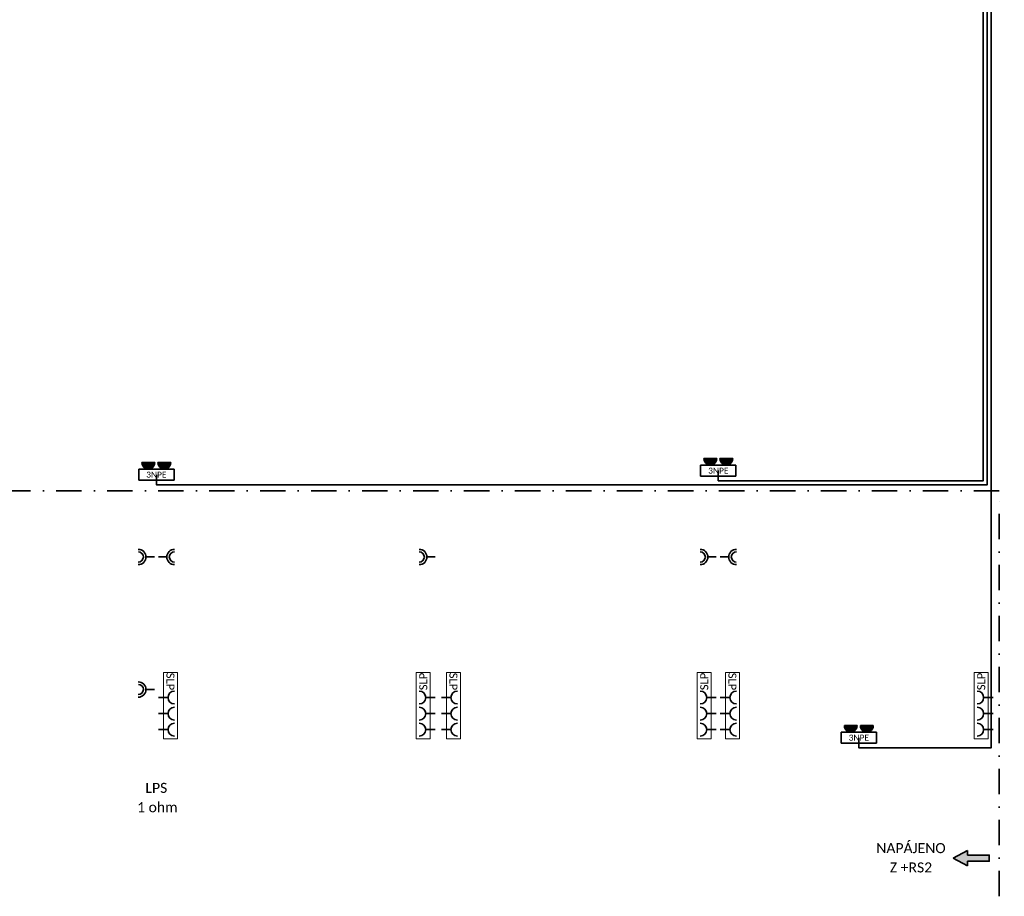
# Model space of a CAD drawing. Header units: millimetres. Extents: x 888143 to 1496244, y -180350 to -113621.
# Tile 3 of 11: x 925895 to 950425, y -180300 to -158469. Entities that reach past the tile are written whole.
import ezdxf
from ezdxf.enums import TextEntityAlignment as Align

# ---------------------------------------------------------------- set-up
doc = ezdxf.new("R2010")
doc.units = ezdxf.units.MM
doc.header["$LTSCALE"] = 50
doc.linetypes.add('DASHED2', pattern=[9.525, 6.35, -3.175])
doc.linetypes.add('ČERCHOVANÁ', pattern=[25.4, 12.7, -6.35, 0, -6.35])
for name, color, linetype, lineweight in [('E-LPS', 1, 'Continuous', 35), ('E-p_vo', 7, 'Continuous', 35), ('E-přístroje', 7, 'Continuous', 35), ('E-rámečky', 4, 'DASHED2', 13), ('E-sipky', 7, 'Continuous', 35), ('E-texty', 7, 'Continuous', 35), ('E-zásuvky', 7, 'Continuous', 35)]:
    doc.layers.add(name, color=color, linetype=linetype, lineweight=lineweight)
doc.styles.get("Standard").update_dxf_attribs({"font": 'CALIBRI.TTF'})

# ---------------------------------------------------------------- blocks, each defined once
blk = doc.blocks.new('Zásuvková skříň 400V')
at = {"color": 0, "linetype": 'ByBlock'}
for p, q in [((-20, 150), (-180, 150)), ((180, 150), (20, 150))]:
    blk.add_line(p, q, dxfattribs=at)
for p, q in [((-220, 70), (220, 70)), ((-220, -70), (-220, 70)), ((220, 70), (220, -70)), ((220, -70), (-220, -70))]:
    blk.add_line(p, q)
for centre, major_axis, start_param, end_param in [((-100, 150), (-56.6, 56.6), 0.785398, 3.926991), ((-100, 150), (-53.2, 53.2), 0.785398, 3.926991), ((-100, 150), (-48.9, -48.9), -0.785398, 2.356194), ((-100, 150), (-44.7, -44.7), -0.785398, 2.356194), ((-100, 150), (-40.4, -40.4), -0.785398, 2.356194), ((-100, 150), (-36.2, 36.2), 0.785398, 3.926991), ((-100, 150), (-31.9, 31.9), 0.785398, 3.926991), ((-100, 150), (-27.7, 27.7), 0.785398, 3.926991), ((-100, 150), (-23.4, -23.4), -0.785398, 2.356194), ((-100, 150), (-19.1, 19.1), 0.785398, 3.926991), ((-100, 150), (-14.9, -14.9), -0.785398, 2.356194), ((-100, 150), (-10.6, 10.6), 0.785398, 3.926991), ((-100, 150), (-6.39, -6.39), -0.785398, 2.356194), ((-100, 150), (-2.13, 2.13), 0.785398, 3.926991), ((100, 150), (-56.6, 56.6), 0.785398, 3.926991), ((100, 150), (-53.2, 53.2), 0.785398, 3.926991), ((100, 150), (-48.9, -48.9), -0.785398, 2.356194), ((100, 150), (-44.7, -44.7), -0.785398, 2.356194), ((100, 150), (-40.4, -40.4), -0.785398, 2.356194), ((100, 150), (-36.2, 36.2), 0.785398, 3.926991), ((100, 150), (-31.9, 31.9), 0.785398, 3.926991), ((100, 150), (-27.7, 27.7), 0.785398, 3.926991), ((100, 150), (-23.4, -23.4), -0.785398, 2.356194), ((100, 150), (-19.1, 19.1), 0.785398, 3.926991), ((100, 150), (-14.9, -14.9), -0.785398, 2.356194), ((100, 150), (-10.6, 10.6), 0.785398, 3.926991), ((100, 150), (-6.39, -6.39), -0.785398, 2.356194), ((100, 150), (-2.13, 2.13), 0.785398, 3.926991)]:
    blk.add_ellipse(centre, major_axis=major_axis, ratio=1, start_param=start_param, end_param=end_param, dxfattribs=at)
blk.add_text('3NPE', height=75).set_placement((0, 0), align=Align.MIDDLE_CENTER)
blk = doc.blocks.new('Dvojzásuvka')
at = {"color": 0, "linetype": 'ByBlock'}
blk.add_line((0, 0), (0, 105), dxfattribs=at)
for radius, end in [(95.3, 0), (63.5, 359.4974)]:
    blk.add_arc((0, 200), radius, 180, end, dxfattribs=at)
blk = doc.blocks.new('4 rámeček')
at = {"layer": 'E-rámečky', "color": 0, "ltscale": 10}
blk.add_lwpolyline([(412.5, -87.5), (412.5, 87.5), (-412.5, 87.5), (-412.5, -87.5)], close=True, dxfattribs=at)
blk = doc.blocks.new('Zásuvka 1F')
at = {"color": 0, "linetype": 'ByBlock'}
blk.add_line((0, 120), (0, 0), dxfattribs=at)
blk.add_arc((0, 200), 80, 180, 0, dxfattribs=at)
blk = doc.blocks.new('*U22', base_point=(137, -160))
at = {"linetype": 'ByBlock'}
blk.add_hatch(color=0, dxfattribs=at).paths.add_polyline_path([(410, -66), (410, -122), (137, -122), (137, -199), (410, -199), (410, -255), (586, -160)])
at = {"color": 0, "linetype": 'ByBlock'}
for p, q in [((586, -160), (410, -66)), ((410, -122), (410, -66)), ((586, -160), (410, -255)), ((410, -199), (410, -255))]:
    blk.add_line(p, q, dxfattribs=at)
blk.add_lwpolyline([(410, -199), (137, -199), (137, -122), (410, -122)], dxfattribs=at)

msp = doc.modelspace()

# ---------------------------------------------------------------- linework, layer by layer
at = {"layer": 'E-p_vo'}
for points in [[(929300, -169800), (929300, -170050), (950000, -170050), (950000, -130250), (979900, -130250), (979900, -124250)], [(943300, -169700), (943300, -169950), (949900, -169950), (949900, -130150), (979850, -130150), (979850, -124250)], [(946800, -176350), (946800, -176600), (950100, -176600), (950100, -176600), (950100, -130350), (979950, -130350), (979950, -124250)]]:
    msp.add_lwpolyline(points, dxfattribs=at)
at = {"layer": 'E-p_vo', "linetype": 'ČERCHOVANÁ'}
msp.add_lwpolyline([(950300, -180300), (950300, -170200), (918200, -170200)], dxfattribs=at)

# ---------------------------------------------------------------- block references
at = {"layer": 'E-přístroje', "xscale": 2, "yscale": 2, "zscale": 2}
for p in [(929300, -169800), (943300, -169700), (946800, -176350)]:
    msp.add_blockref('Zásuvková skříň 400V', p, dxfattribs=at)
at = {"layer": 'E-rámečky', "xscale": 2, "yscale": 2, "zscale": 2}
for p, rotation in [((929650, -175550), 270), ((935950, -175550), 90), ((936700, -175550), 270), ((942950, -175550), 90), ((943650, -175550), 270), ((949850, -175550), 90)]:
    msp.add_blockref('4 rámeček', p, dxfattribs=dict(at, rotation=rotation))
at = {"layer": 'E-sipky', "xscale": -2, "yscale": 2, "zscale": 2}
msp.add_blockref('*U22', (950050, -179350), dxfattribs=at)
at = {"layer": 'E-zásuvky', "xscale": 2, "yscale": 2, "zscale": 2}
for name, p, rotation in [('Dvojzásuvka', (929250, -171850), 90), ('Dvojzásuvka', (929350, -171850), 270), ('Dvojzásuvka', (936250, -171850), 90), ('Dvojzásuvka', (943250, -171850), 90), ('Dvojzásuvka', (943350, -171850), 270), ('Dvojzásuvka', (929250, -175150), 90), ('Zásuvka 1F', (929350, -175350), 270), ('Zásuvka 1F', (936250, -175350), 90), ('Zásuvka 1F', (936400, -175350), 270), ('Zásuvka 1F', (943250, -175350), 90), ('Zásuvka 1F', (943350, -175350), 270), ('Zásuvka 1F', (950150, -175350), 90), ('Zásuvka 1F', (929350, -175750), 270), ('Zásuvka 1F', (936250, -175750), 90), ('Zásuvka 1F', (936400, -175750), 270), ('Zásuvka 1F', (943250, -175750), 90), ('Zásuvka 1F', (943350, -175750), 270), ('Zásuvka 1F', (950150, -175750), 90), ('Zásuvka 1F', (929350, -176150), 270), ('Zásuvka 1F', (936250, -176150), 90), ('Zásuvka 1F', (936400, -176150), 270), ('Zásuvka 1F', (943250, -176150), 90), ('Zásuvka 1F', (943350, -176150), 270), ('Zásuvka 1F', (950150, -176150), 90)]:
    msp.add_blockref(name, p, dxfattribs=dict(at, rotation=rotation))

# ---------------------------------------------------------------- texts
at = {"ltscale": 0.025}
for rotation, p in [(270, (929650, -174950)), (90, (935950, -174950)), (270, (936700, -174950)), (90, (942950, -174950)), (270, (943650, -174950)), (90, (949850, -174950))]:
    msp.add_text('SLP', height=200, rotation=rotation, dxfattribs=at).set_placement(p, align=Align.MIDDLE_CENTER)
at = {"layer": 'E-LPS'}
msp.add_text('LPS', height=250, dxfattribs=at).set_placement((929300, -177600), align=Align.MIDDLE_CENTER)
at = {"layer": 'E-LPS', "ltscale": 0.02}
msp.add_text('1 ohm', height=250, dxfattribs=at).set_placement((929325, -178081), align=Align.MIDDLE_CENTER)
at = {"layer": 'E-texty', "ltscale": 0.02}
for s, p in [('NAPÁJENO', (948100, -179100)), ('Z +RS2', (948100, -179581))]:
    msp.add_text(s, height=250, dxfattribs=at).set_placement(p, align=Align.MIDDLE_CENTER)

doc.saveas('drawing.dxf')
